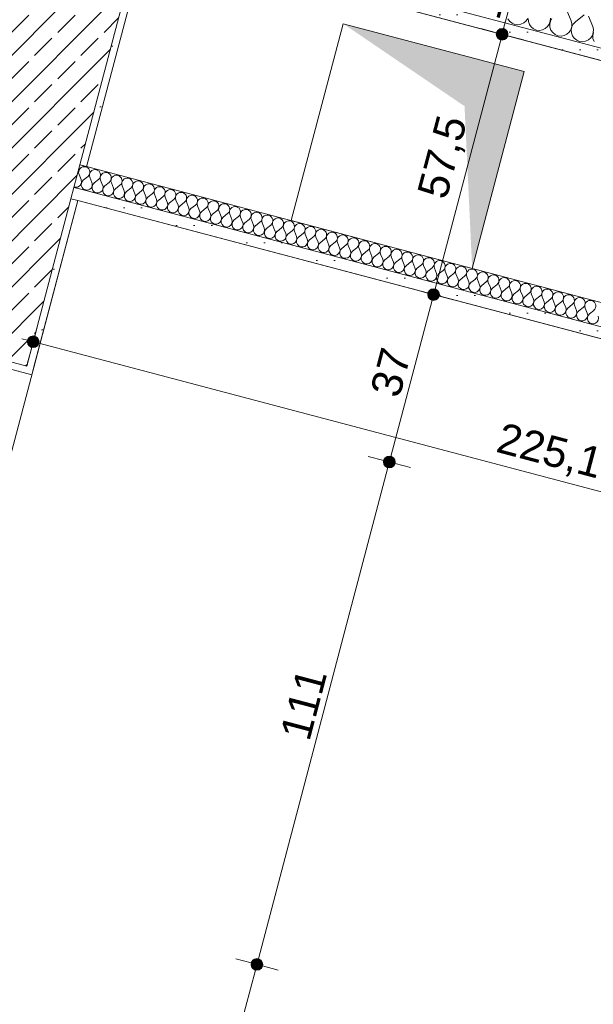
# Model space of a CAD drawing. Header units: millimetres. Extents: x -176817 to 18864955, y -12996033 to 201123.
# Tile 138 of 256: x 173927 to 175153, y -10664 to -8561. Entities that reach past the tile are written whole.
import ezdxf

# ---------------------------------------------------------------- set-up
doc = ezdxf.new("R2010")
doc.units = ezdxf.units.MM
doc.header["$MEASUREMENT"] = 0
for name, color, linetype in [('210-A Strefy', 7, 'Continuous'), ('213-A Wymiarowanie wewnętrzne', 7, 'Continuous'), ('215-A Wymiarowanie wewnętrzne 1_50', 7, 'Continuous'), ('230-A Ściany wewnętrzne', 7, 'Continuous'), ('460-K Stropy', 7, 'Continuous'), ('Znaczniki drzwi Archicada', 7, 'Continuous')]:
    doc.layers.add(name, color=color, linetype=linetype)
doc.styles.add('STYL_AUTOMATYCZNY_3', font='arial.ttf')
doc.styles.add('STYL_AUTOMATYCZNY_4', font='arial.ttf')
doc.dimstyles.new('STYL_AUTOMATYCZNY__3', dxfattribs={"dimtxt": 64.999998, "dimasz": 47.5, "dimexe": 0.18, "dimexo": 0.0625, "dimgap": 0, "dimtad": 1, "dimdec": 1, "dimlfac": 0.1, "dimzin": 0, "dimdsep": 46, "dimtxsty": 'STYL_AUTOMATYCZNY_4', "dimblk": 'ARROWHEAD_11', "dimblk1": 'ARROWHEAD_11', "dimblk2": 'ARROWHEAD_11', "dimcen": 0.09, "dimclrd": 30, "dimclre": 30, "dimclrt": 30, "dimazin": 0, "dimtfac": 1, "dimtdec": 4, "dimtmove": 0, "dimatfit": 3, "dimfxl": 0, "dimtolj": 1, "dimtzin": 0, "dimarcsym": 0})
pattern_1 = [(0, (0, 0), (0, 37.5), [0, -37.5])]
pattern_2 = [(0, (0, 0), (0, 86.60254), [0, -50]), (0, (25, 43.3), (0, 86.60254), [0, -50])]

# ---------------------------------------------------------------- blocks, each defined once
blk = doc.blocks.new('Otwór_6_2')
at = {"layer": '460-K Stropy', "linetype": 'Continuous', "lineweight": 0, "true_color": 0x000000}
blk.add_hatch(color=18, dxfattribs=at).paths.add_polyline_path([(175005.3, -8671.3), (174618.6, -8569.2), (174878, -8745.4), (174894.3, -9092)])
at = {"layer": '460-K Stropy', "color": 7, "linetype": 'Continuous', "lineweight": 0, "flags": 128}
for points in [[(174618.6, -8569.2), (174507.6, -8989.9)], [(175005.3, -8671.3), (174618.6, -8569.2)], [(174894.3, -9092), (175005.3, -8671.3)], [(174507.6, -8989.9), (174894.3, -9092)]]:
    blk.add_lwpolyline(points, dxfattribs=at)
blk = doc.blocks.new('Zaplecze_1.19_9_2', base_point=(179928.2, -11588.1))
at = {"layer": '210-A Strefy', "color": 7, "linetype": 'Continuous', "lineweight": 0, "flags": 128}
blk.add_lwpolyline([(173461.6, -11180.7), (181970.3, -13425.9), (182706.5, -10636.2), (176359.5, -8961.4), (176212.8, -9517.5), (174051, -8947.1)], close=True, dxfattribs=at)
blk = doc.blocks.new('*X932')
at = {"layer": '230-A Ściany wewnętrzne', "color": 7, "linetype": 'Continuous', "lineweight": 0}
for p, q in [((174970.6, -8558.6), (174974.4, -8564)), ((175009.6, -8563.3), (175013.2, -8557.8)), ((175014, -8558), (175014.4, -8564.6)), ((175061.2, -8563.7), (175061.4, -8557.1)), ((175064.5, -8557.9), (175061.4, -8563.7)), ((175096.9, -8540.8), (175105.8, -8562.9)), ((175133.7, -8550.6), (175115, -8565.3)), ((175142.9, -8553), (175151.9, -8575.1)), ((174974.4, -8564), (174979.6, -8568)), ((174979.6, -8568), (174985.6, -8570.6)), ((174985.6, -8570.6), (174992.1, -8571.4)), ((174992.1, -8571.4), (174998.6, -8570.3)), ((174998.6, -8570.3), (175004.6, -8567.6)), ((175004.6, -8567.6), (175009.6, -8563.3)), ((175014.4, -8564.6), (175016.6, -8570.8)), ((175016.6, -8570.8), (175020.5, -8576.1)), ((175020.5, -8576.1), (175025.6, -8580.2)), ((175025.6, -8580.2), (175031.7, -8582.7)), ((175044.7, -8582.5), (175050.6, -8579.7)), ((175050.6, -8579.7), (175055.6, -8575.4)), ((175055.6, -8575.4), (175059.2, -8570)), ((175059.2, -8570), (175061.2, -8563.7)), ((175061.4, -8563.7), (175060, -8570.2)), ((175060, -8570.2), (175060.5, -8576.7)), ((175060.5, -8576.7), (175062.7, -8582.9)), ((175105.3, -8582.1), (175107.2, -8575.8)), ((175107.4, -8569.3), (175105.8, -8562.9)), ((175107.4, -8575.9), (175106.1, -8582.3)), ((175107.2, -8575.8), (175107.4, -8569.3)), ((175110.5, -8570.1), (175107.4, -8575.9)), ((175115, -8565.3), (175110.5, -8570.1)), ((175153.5, -8581.4), (175151.9, -8575.1)), ((175031.7, -8582.7), (175038.2, -8583.5)), ((175038.2, -8583.5), (175044.7, -8582.5)), ((175062.7, -8582.9), (175066.5, -8588.3)), ((175066.5, -8588.3), (175071.6, -8592.3)), ((175071.6, -8592.3), (175077.7, -8594.9)), ((175077.7, -8594.9), (175084.2, -8595.7)), ((175084.2, -8595.7), (175090.7, -8594.6)), ((175090.7, -8594.6), (175096.7, -8591.9)), ((175096.7, -8591.9), (175101.6, -8587.6)), ((175101.6, -8587.6), (175105.3, -8582.1)), ((175106.1, -8582.3), (175106.5, -8588.9)), ((175106.5, -8588.9), (175108.7, -8595.1)), ((175108.7, -8595.1), (175112.5, -8600.4)), ((175112.5, -8600.4), (175117.7, -8604.5)), ((175142.7, -8604), (175147.7, -8599.7)), ((175147.7, -8599.7), (175151.3, -8594.3)), ((175151.3, -8594.3), (175153.3, -8588)), ((175153.5, -8588), (175152.1, -8594.5)), ((175152.1, -8594.5), (175152.5, -8601)), ((175152.5, -8601), (175154.8, -8607.2)), ((175153.3, -8588), (175153.5, -8581.4)), ((175117.7, -8604.5), (175123.7, -8607)), ((175123.7, -8607), (175130.3, -8607.8)), ((175130.3, -8607.8), (175136.7, -8606.8)), ((175136.7, -8606.8), (175142.7, -8604))]:
    blk.add_line(p, q, dxfattribs=at)
blk = doc.blocks.new('Ściana_34_2', base_point=(174057.3, -8276.4))
at = {"layer": '230-A Ściany wewnętrzne', "linetype": 'Continuous', "lineweight": 0, "true_color": 0x000000}
h = blk.add_hatch(dxfattribs=at)
h.set_pattern_fill('Gips_0002', color=18, style=0, pattern_type=2)
h.set_pattern_definition(pattern_1)
h.paths.add_polyline_path([(176293.3, -8918.1), (174204.1, -8366.8), (174197.7, -8391), (176287, -8942.3)])
at = {"layer": '230-A Ściany wewnętrzne', "color": 7, "linetype": 'Continuous', "lineweight": 0}
for p, q in [((176293.3, -8918.1), (174204.1, -8366.8)), ((174197.7, -8391), (176287, -8942.3))]:
    blk.add_line(p, q, dxfattribs=at)
at = {"layer": '230-A Ściany wewnętrzne', "color": 7, "linetype": 'Continuous', "lineweight": 0, "flags": 128}
blk.add_lwpolyline([(174197.7, -8391), (176287, -8942.3)], dxfattribs=at)
at = {"layer": '230-A Ściany wewnętrzne', "color": 7, "lineweight": 0}
blk.add_blockref('*X932', (0, 0), dxfattribs=at)
blk = doc.blocks.new('Znacznik D 27[6]_2', base_point=(173471.8, -9750.8))
at = {"layer": 'Znaczniki drzwi Archicada', "color": 7, "linetype": 'Continuous', "lineweight": 0}
for p, q in [((173103.9, -9773.1), (173162.8, -9549.8)), ((173356.2, -9600.8), (173297.3, -9824.2)), ((173326.7, -9712.5), (173863.3, -9854.1))]:
    blk.add_line(p, q, dxfattribs=at)
for centre, start, end in [((173259.5, -9575.3), 345.218, 165.218), ((173200.6, -9798.6), 165.218, 345.218)]:
    blk.add_arc(centre, 100, start, end, dxfattribs=at)
at = {"layer": 'Znaczniki drzwi Archicada', "color": 7, "lineweight": 0, "char_height": 65, "attachment_point": 7, "style": 'STYL_AUTOMATYCZNY_3'}
for s, insert, rotation in [('\\A1;{\\pql;\\pt0;\\fArial|b0|i0|c238|p0;\\W1.000000;90\\fArial|b0|i0|c238|p0;\\W1.000000;\\A1{\\H.66x;\\S^  ;}\\fArial|b0|i0|c238|p0;\\W1.000000;\\fArial|b0|i0|c238|p0;\\W1.000000;}', (173479.8, -9720.4), 345.218), ('\\A1;{\\pql;\\pt0;\\fArial|b0|i0|c238|p0;\\W1.000000;DWS.13\\fArial|b0|i0|c238|p0;\\W1.000000;\\fArial|b0|i0|c238|p0;\\W1.000000;\\fArial|b0|i0|c238|p0;\\W1.000000;}', (173220.2, -9856), 75.218), ('\\A1;{\\pql;\\pt0;\\fArial|b0|i0|c238|p0;\\W1.000000;210\\fArial|b0|i0|c238|p0;\\W1.000000;\\A1{\\H.66x;\\S^  ;}\\fArial|b0|i0|c238|p0;\\W1.000000;\\fArial|b0|i0|c238|p0;\\W1.000000;}', (173446.6, -9846.1), 345.218)]:
    blk.add_mtext(s, dxfattribs=dict(at, insert=insert, rotation=rotation))
blk = doc.blocks.new('Drzwi metalowe 27[6]_2')
at = {"layer": '230-A Ściany wewnętrzne', "color": 7, "linetype": 'Continuous', "lineweight": 0}
for p, q in [((172821.4, -9142.7), (172831.6, -9104)), ((172831.6, -9104), (173725, -9339.8)), ((173714.8, -9378.5), (172821.4, -9142.7)), ((173613.4, -9214.1), (173603.2, -9252.8)), ((173738.5, -9288.5), (173603.2, -9252.8)), ((173742.3, -9274), (173748.7, -9249.9)), ((173748.7, -9249.9), (173845.4, -9275.4)), ((173845.4, -9275.4), (173748.7, -9249.9)), ((173845.4, -9275.4), (173748.7, -9249.9)), ((173742.3, -9274), (173725, -9339.8)), ((173839, -9299.6), (173742.3, -9274)), ((173839, -9299.6), (173845.4, -9275.4)), ((173841.6, -9289.9), (173952.8, -9319.2)), ((173818.6, -9376.9), (173839, -9299.6)), ((173956.6, -9304.7), (173952.8, -9319.2)), ((173725, -9339.8), (173714.8, -9378.5)), ((173725, -9339.8), (173763.7, -9350)), ((173763.7, -9350), (173760.6, -9361.6)), ((173760.6, -9361.6), (173818.6, -9376.9)), ((173489.2, -10233.2), (173471.9, -10299)), ((173527.9, -10243.4), (173489.2, -10233.2)), ((173531, -10231.8), (173527.9, -10243.4)), ((173589, -10247.1), (173531, -10231.8)), ((173330.1, -10287.4), (173340.4, -10248.7)), ((173475.7, -10284.5), (173340.4, -10248.7)), ((173568.6, -10324.5), (173589, -10247.1)), ((173471.9, -10299), (173465.5, -10323.1)), ((173471.9, -10299), (173568.6, -10324.5)), ((173465.5, -10323.1), (173562.2, -10348.6)), ((173562.2, -10348.6), (173465.5, -10323.1)), ((173562.2, -10348.6), (173465.5, -10323.1)), ((173568.6, -10324.5), (173562.2, -10348.6)), ((173566, -10334.1), (173677.2, -10363.5)), ((173673.4, -10378), (173677.2, -10363.5))]:
    blk.add_line(p, q, dxfattribs=at)
blk.add_arc((173725, -9339.8), 924, 165.218, 255.218, dxfattribs=at)
at = {"layer": 'Znaczniki drzwi Archicada', "color": 7, "lineweight": 0}
blk.add_blockref('Znacznik D 27[6]_2', (173471.8, -9750.8), dxfattribs=at)
blk = doc.blocks.new('Ściana_37_2', base_point=(173259.9, -11298.1))
at = {"layer": '230-A Ściany wewnętrzne', "linetype": 'Continuous', "lineweight": 0, "true_color": 0x000000}
h = blk.add_hatch(dxfattribs=at)
h.set_pattern_fill('Beton_zbrojony_0002', color=18, style=0, pattern_type=2)
h.set_pattern_definition([(45, (0, 0), (-49.497475, 49.497475), []), (45, (-24.75, 24.75), (-49.497475, 49.497475), [52.5, -17.5])])
h.paths.add_polyline_path([(173931.4, -8165.6), (173652, -9224.4), (173748.7, -9249.9), (173845.4, -9275.4), (173942.1, -9300.9), (174221.5, -8242.1)])
h = blk.add_hatch(dxfattribs=at)
h.set_pattern_fill('Tynk_0002', color=18, style=0, pattern_type=2)
h.set_pattern_definition(pattern_2)
h.paths.add_polyline_path([(174183.2, -8387.2), (174055.6, -8870.7), (174070.1, -8874.6), (174197.7, -8391)])
h = blk.add_hatch(dxfattribs=at)
h.set_pattern_fill('Tynk_0002', color=18, style=0, pattern_type=2)
h.set_pattern_definition(pattern_2)
h.paths.add_polyline_path([(174036.5, -8943.2), (173942.1, -9300.9), (173956.6, -9304.7), (174051, -8947.1)])
h = blk.add_hatch(dxfattribs=at)
h.set_pattern_fill('Tynk_0002', color=18, style=0, pattern_type=2)
h.set_pattern_definition(pattern_2)
h.paths.add_polyline_path([(173956.6, -9304.7), (173942.1, -9300.9), (173845.4, -9275.4), (173841.6, -9289.9), (173952.8, -9319.2)])
at = {"layer": '230-A Ściany wewnętrzne', "color": 7, "linetype": 'Continuous', "lineweight": 0}
for p, q in [((174055.6, -8870.7), (174183.2, -8387.2)), ((174055.6, -8870.7), (174042.9, -8919.1)), ((174070.1, -8874.6), (174055.6, -8870.7)), ((174042.9, -8919.1), (174036.5, -8943.2)), ((173942.1, -9300.9), (174036.5, -8943.2)), ((174036.5, -8943.2), (174051, -8947.1)), ((173942.1, -9300.9), (173845.4, -9275.4)), ((173841.6, -9289.9), (173952.8, -9319.2)), ((173956.6, -9304.7), (173952.8, -9319.2))]:
    blk.add_line(p, q, dxfattribs=at)
at = {"layer": '230-A Ściany wewnętrzne', "color": 7, "linetype": 'Continuous', "lineweight": 0, "flags": 128}
for points in [[(174070.1, -8874.6), (174197.7, -8391)], [(173956.6, -9304.7), (174051, -8947.1)]]:
    blk.add_lwpolyline(points, dxfattribs=at)
at = {"layer": '230-A Ściany wewnętrzne', "color": 7, "linetype": 'Continuous', "lineweight": 0}
blk.add_blockref('Drzwi metalowe 27[6]_2', (0, 0), dxfattribs=at)
blk = doc.blocks.new('*X1357')
at = {"layer": '230-A Ściany wewnętrzne', "color": 7, "linetype": 'Continuous', "lineweight": 0}
for p, q in [((174061.5, -8875.3), (174058.5, -8876.7)), ((174064.7, -8874.8), (174061.5, -8875.3)), ((174068, -8875.2), (174064.7, -8874.8)), ((174069.7, -8876), (174068, -8875.2)), ((174051, -8888.2), (174051.6, -8887.6)), ((174051.6, -8887.6), (174053.1, -8884.7)), ((174053.1, -8884.7), (174053.8, -8881.5)), ((174053.2, -8884.7), (174053.1, -8888)), ((174053.1, -8888), (174053.9, -8891.2)), ((174054.2, -8881.6), (174053.2, -8884.7)), ((174053.8, -8881.5), (174053.6, -8878.4)), ((174058.4, -8902.2), (174053.9, -8891.2)), ((174056, -8878.9), (174054.2, -8881.6)), ((174058.5, -8876.7), (174056, -8878.9)), ((174043.2, -8917.6), (174044.3, -8918.2)), ((174050.8, -8918.1), (174056.3, -8914.6)), ((174056.3, -8914.6), (174059.1, -8908.7)), ((174059.1, -8908.7), (174058.4, -8902.2)), ((174059.2, -8908.7), (174058.7, -8915.2)), ((174058.7, -8915.2), (174059.2, -8916)), ((174062.2, -8904.6), (174059.2, -8908.7)), ((174044.3, -8918.2), (174050.8, -8918.1))]:
    blk.add_line(p, q, dxfattribs=at)
blk = doc.blocks.new('*X1358')
at = {"layer": '230-A Ściany wewnętrzne', "color": 7, "linetype": 'Continuous', "lineweight": 0}
for p, q in [((174063, -8903.5), (174072.3, -8896.1)), ((174081.4, -8908.3), (174076.9, -8897.3)), ((174086, -8909.5), (174095.4, -8902.1)), ((174104.4, -8914.4), (174100, -8903.4)), ((174109, -8915.6), (174118.4, -8908.2)), ((174127.5, -8920.5), (174123, -8909.4)), ((174132.1, -8921.7), (174141.4, -8914.3)), ((174150.5, -8926.5), (174146, -8915.5)), ((174155.1, -8927.8), (174164.4, -8920.4)), ((174173.5, -8932.6), (174169, -8921.6)), ((174178.1, -8933.8), (174187.4, -8926.4)), ((174196.5, -8938.7), (174192.1, -8927.7)), ((174201.1, -8939.9), (174210.5, -8932.5)), ((174219.5, -8944.8), (174215.1, -8933.7)), ((174224.2, -8946), (174233.5, -8938.6)), ((174242.6, -8950.8), (174238.1, -8939.8)), ((174247.2, -8952.1), (174256.5, -8944.7)), ((174265.6, -8956.9), (174261.1, -8945.9)), ((174270.2, -8958.1), (174279.5, -8950.7)), ((174288.6, -8963), (174284.1, -8952)), ((174293.2, -8964.2), (174302.6, -8956.8)), ((174311.6, -8969.1), (174307.2, -8958)), ((174316.2, -8970.3), (174325.6, -8962.9)), ((174334.7, -8975.1), (174330.2, -8964.1)), ((174339.3, -8976.4), (174348.6, -8969)), ((174357.7, -8981.2), (174353.2, -8970.2)), ((174362.3, -8982.4), (174371.6, -8975)), ((174380.7, -8987.3), (174376.2, -8976.3)), ((174385.3, -8988.5), (174394.6, -8981.1)), ((174403.7, -8993.4), (174399.2, -8982.3)), ((174408.3, -8994.6), (174417.7, -8987.2)), ((174426.7, -8999.4), (174422.3, -8988.4)), ((174431.3, -9000.7), (174440.7, -8993.3)), ((174449.8, -9005.5), (174445.3, -8994.5)), ((174454.4, -9006.7), (174463.7, -8999.3)), ((174472.8, -9011.6), (174468.3, -9000.6)), ((174477.4, -9012.8), (174486.7, -9005.4)), ((174495.8, -9017.7), (174491.3, -9006.6)), ((174500.4, -9018.9), (174509.7, -9011.5)), ((174518.8, -9023.7), (174514.4, -9012.7)), ((174523.4, -9024.9), (174532.8, -9017.6)), ((174541.9, -9029.8), (174537.4, -9018.8)), ((174546.5, -9031), (174555.8, -9023.6)), ((174564.9, -9035.9), (174560.4, -9024.9)), ((174569.5, -9037.1), (174578.8, -9029.7)), ((174587.9, -9042), (174583.4, -9030.9)), ((174592.5, -9043.2), (174601.8, -9035.8)), ((174610.9, -9048), (174606.4, -9037)), ((174615.5, -9049.2), (174624.9, -9041.9)), ((174633.9, -9054.1), (174629.5, -9043.1)), ((174638.5, -9055.3), (174647.9, -9047.9)), ((174657, -9060.2), (174652.5, -9049.2)), ((174661.6, -9061.4), (174670.9, -9054)), ((174680, -9066.3), (174675.5, -9055.2)), ((174684.6, -9067.5), (174693.9, -9060.1)), ((174703, -9072.3), (174698.5, -9061.3)), ((174707.6, -9073.5), (174716.9, -9066.2)), ((174726, -9078.4), (174721.5, -9067.4)), ((174730.6, -9079.6), (174740, -9072.2)), ((174749, -9084.5), (174744.6, -9073.5)), ((174753.6, -9085.7), (174763, -9078.3)), ((174772.1, -9090.6), (174767.6, -9079.5)), ((174776.7, -9091.8), (174786, -9084.4)), ((174795.1, -9096.6), (174790.6, -9085.6)), ((174799.7, -9097.8), (174809, -9090.5)), ((174818.1, -9102.7), (174813.6, -9091.7)), ((174822.7, -9103.9), (174832.1, -9096.5)), ((174841.1, -9108.8), (174836.7, -9097.8)), ((174845.7, -9110), (174855.1, -9102.6)), ((174864.2, -9114.9), (174859.7, -9103.8)), ((174868.8, -9116.1), (174878.1, -9108.7)), ((174887.2, -9120.9), (174882.7, -9109.9)), ((174891.8, -9122.1), (174901.1, -9114.8)), ((174910.2, -9127), (174905.7, -9116)), ((174914.8, -9128.2), (174924.1, -9120.8)), ((174933.2, -9133.1), (174928.7, -9122)), ((174937.8, -9134.3), (174947.2, -9126.9)), ((174956.2, -9139.2), (174951.8, -9128.1)), ((174960.8, -9140.4), (174970.2, -9133)), ((174979.3, -9145.2), (174974.8, -9134.2)), ((174983.9, -9146.4), (174993.2, -9139.1)), ((175002.3, -9151.3), (174997.8, -9140.3)), ((175006.9, -9152.5), (175016.2, -9145.1)), ((175025.3, -9157.4), (175020.8, -9146.3)), ((175029.9, -9158.6), (175039.2, -9151.2)), ((175048.3, -9163.5), (175043.8, -9152.4)), ((175052.9, -9164.7), (175062.3, -9157.3)), ((175071.3, -9169.5), (175066.9, -9158.5)), ((175076, -9170.7), (175085.3, -9163.4)), ((175094.4, -9175.6), (175089.9, -9164.6)), ((175099, -9176.8), (175108.3, -9169.4)), ((175117.4, -9181.7), (175112.9, -9170.6)), ((175122, -9182.9), (175131.3, -9175.5)), ((175140.4, -9187.8), (175135.9, -9176.7)), ((175145, -9189), (175154.4, -9181.6))]:
    blk.add_line(p, q, dxfattribs=at)
for centre, start, end in [((174065, -8886.7), 308.3481, 66.102), ((174088, -8892.8), 75.218, 202.0879), ((174088, -8892.8), 308.3481, 75.218), ((174111, -8898.9), 75.218, 202.0879), ((174111, -8898.9), 308.3481, 75.218), ((174134, -8905), 75.218, 202.0879), ((174134, -8905), 308.3481, 75.218), ((174070.4, -8912.8), 197.9122, 22.0879), ((174070.4, -8912.8), 128.3481, 132.5238), ((174093.4, -8918.9), 128.3481, 22.0879), ((174116.4, -8924.9), 128.3481, 22.0879), ((174157, -8911), 75.218, 202.0879), ((174157, -8911), 308.3481, 75.218), ((174180.1, -8917.1), 75.218, 202.0879), ((174180.1, -8917.1), 308.3481, 75.218), ((174203.1, -8923.2), 75.218, 202.0879), ((174203.1, -8923.2), 308.3481, 75.218), ((174226.1, -8929.3), 75.218, 202.0879), ((174226.1, -8929.3), 308.3481, 75.218), ((174139.5, -8931), 128.3481, 22.0879), ((174162.5, -8937.1), 128.3481, 22.0879), ((174185.5, -8943.2), 128.3481, 22.0879), ((174249.1, -8935.3), 75.218, 202.0879), ((174249.1, -8935.3), 308.3481, 75.218), ((174272.1, -8941.4), 75.218, 202.0879), ((174272.1, -8941.4), 308.3481, 75.218), ((174295.2, -8947.5), 75.218, 202.0879), ((174295.2, -8947.5), 308.3481, 75.218), ((174208.5, -8949.2), 128.3481, 22.0879), ((174231.5, -8955.3), 128.3481, 22.0879), ((174254.6, -8961.4), 128.3481, 22.0879), ((174277.6, -8967.5), 128.3481, 22.0879), ((174318.2, -8953.6), 75.218, 202.0879), ((174318.2, -8953.6), 308.3481, 75.218), ((174341.2, -8959.6), 75.218, 202.0879), ((174341.2, -8959.6), 308.3481, 75.218), ((174364.2, -8965.7), 75.218, 202.0879), ((174364.2, -8965.7), 308.3481, 75.218), ((174387.3, -8971.8), 75.218, 202.0879), ((174300.6, -8973.5), 128.3481, 22.0879), ((174323.6, -8979.6), 128.3481, 22.0879), ((174346.6, -8985.7), 128.3481, 22.0879), ((174387.3, -8971.8), 308.3481, 75.218), ((174410.3, -8977.9), 75.218, 202.0879), ((174410.3, -8977.9), 308.3481, 75.218), ((174433.3, -8983.9), 75.218, 202.0879), ((174433.3, -8983.9), 308.3481, 75.218), ((174456.3, -8990), 75.218, 202.0879), ((174456.3, -8990), 308.3481, 75.218), ((174369.7, -8991.8), 128.3481, 22.0879), ((174392.7, -8997.8), 128.3481, 22.0879), ((174415.7, -9003.9), 128.3481, 22.0879), ((174438.7, -9010), 128.3481, 22.0879), ((174479.3, -8996.1), 75.218, 202.0879), ((174479.3, -8996.1), 308.3481, 75.218), ((174502.4, -9002.2), 75.218, 202.0879), ((174502.4, -9002.2), 308.3481, 75.218), ((174525.4, -9008.2), 75.218, 202.0879), ((174525.4, -9008.2), 308.3481, 75.218), ((174461.8, -9016.1), 128.3481, 22.0879), ((174484.8, -9022.1), 128.3481, 22.0879), ((174507.8, -9028.2), 128.3481, 22.0879), ((174548.4, -9014.3), 75.218, 202.0879), ((174548.4, -9014.3), 308.3481, 75.218), ((174571.4, -9020.4), 75.218, 202.0879), ((174571.4, -9020.4), 308.3481, 75.218), ((174594.4, -9026.5), 75.218, 202.0879), ((174594.4, -9026.5), 308.3481, 75.218), ((174617.5, -9032.5), 75.218, 202.0879), ((174617.5, -9032.5), 308.3481, 75.218), ((174530.8, -9034.3), 128.3481, 22.0879), ((174553.8, -9040.4), 128.3481, 22.0879), ((174576.9, -9046.4), 128.3481, 22.0879), ((174599.9, -9052.5), 128.3481, 22.0879), ((174640.5, -9038.6), 75.218, 202.0879), ((174640.5, -9038.6), 308.3481, 75.218), ((174663.5, -9044.7), 75.218, 202.0879), ((174663.5, -9044.7), 308.3481, 75.218), ((174686.5, -9050.8), 75.218, 202.0879), ((174686.5, -9050.8), 308.3481, 75.218), ((174622.9, -9058.6), 128.3481, 22.0879), ((174645.9, -9064.7), 128.3481, 22.0879), ((174668.9, -9070.7), 128.3481, 22.0879), ((174709.6, -9056.8), 75.218, 202.0879), ((174709.6, -9056.8), 308.3481, 75.218), ((174732.6, -9062.9), 75.218, 202.0879), ((174732.6, -9062.9), 308.3481, 75.218), ((174755.6, -9069), 75.218, 202.0879), ((174755.6, -9069), 308.3481, 75.218), ((174778.6, -9075), 75.218, 202.0879), ((174778.6, -9075), 308.3481, 75.218), ((174692, -9076.8), 128.3481, 22.0879), ((174715, -9082.9), 128.3481, 22.0879), ((174738, -9089), 128.3481, 22.0879), ((174761, -9095), 128.3481, 22.0879), ((174801.6, -9081.1), 75.218, 202.0879), ((174801.6, -9081.1), 308.3481, 75.218), ((174824.7, -9087.2), 75.218, 202.0879), ((174824.7, -9087.2), 308.3481, 75.218), ((174847.7, -9093.3), 75.218, 202.0879), ((174847.7, -9093.3), 308.3481, 75.218), ((174784.1, -9101.1), 128.3481, 22.0879), ((174807.1, -9107.2), 128.3481, 22.0879), ((174830.1, -9113.3), 128.3481, 22.0879), ((174870.7, -9099.3), 75.218, 202.0879), ((174870.7, -9099.3), 308.3481, 75.218), ((174893.7, -9105.4), 75.218, 202.0879), ((174893.7, -9105.4), 308.3481, 75.218), ((174916.8, -9111.5), 75.218, 202.0879), ((174916.8, -9111.5), 308.3481, 75.218), ((174939.8, -9117.6), 75.218, 202.0879), ((174939.8, -9117.6), 308.3481, 75.218), ((174853.1, -9119.3), 128.3481, 22.0879), ((174876.1, -9125.4), 128.3481, 22.0879), ((174899.2, -9131.5), 128.3481, 22.0879), ((174922.2, -9137.6), 128.3481, 22.0879), ((174962.8, -9123.6), 75.218, 202.0879), ((174962.8, -9123.6), 308.3481, 75.218), ((174985.8, -9129.7), 75.218, 202.0879), ((174985.8, -9129.7), 308.3481, 75.218), ((175008.8, -9135.8), 75.218, 202.0879), ((175008.8, -9135.8), 308.3481, 75.218), ((174945.2, -9143.6), 128.3481, 22.0879), ((174968.2, -9149.7), 128.3481, 22.0879), ((174991.3, -9155.8), 128.3481, 22.0879), ((175031.9, -9141.9), 75.218, 202.0879), ((175031.9, -9141.9), 308.3481, 75.218), ((175054.9, -9147.9), 75.218, 202.0879), ((175054.9, -9147.9), 308.3481, 75.218), ((175077.9, -9154), 75.218, 202.0879), ((175077.9, -9154), 308.3481, 75.218), ((175100.9, -9160.1), 75.218, 202.0879), ((175100.9, -9160.1), 308.3481, 75.218), ((175014.3, -9161.9), 128.3481, 22.0879), ((175037.3, -9167.9), 128.3481, 22.0879), ((175060.3, -9174), 128.3481, 22.0879), ((175123.9, -9166.2), 75.218, 202.0879), ((175123.9, -9166.2), 308.3481, 75.218), ((175147, -9172.2), 75.218, 202.0879), ((175147, -9172.2), 308.3481, 75.218), ((175083.3, -9180.1), 128.3481, 22.0879), ((175106.4, -9186.2), 128.3481, 22.0879), ((175129.4, -9192.2), 128.3481, 22.0879), ((175152.4, -9198.3), 128.3481, 22.0879)]:
    blk.add_arc(centre, 11.9, start, end, dxfattribs=at)
blk = doc.blocks.new('Ściana_183_2', base_point=(173910.6, -8832.5))
at = {"layer": '230-A Ściany wewnętrzne', "linetype": 'Continuous', "lineweight": 0, "true_color": 0x000000}
h = blk.add_hatch(dxfattribs=at)
h.set_pattern_fill('Gips_0002', color=18, style=0, pattern_type=2)
h.set_pattern_definition(pattern_1)
h.paths.add_polyline_path([(174042.9, -8919.1), (174036.5, -8943.2), (174051, -8947.1), (174057.4, -8922.9)])
h = blk.add_hatch(dxfattribs=at)
h.set_pattern_fill('Gips_0002', color=18, style=0, pattern_type=2)
h.set_pattern_definition(pattern_1)
h.paths.add_polyline_path([(174057.4, -8922.9), (174051, -8947.1), (176188.6, -9511.1), (176195, -9487)])
at = {"layer": '230-A Ściany wewnętrzne', "color": 7, "linetype": 'Continuous', "lineweight": 0}
for p, q in [((174055.6, -8870.7), (174042.9, -8919.1)), ((174070.1, -8874.6), (174055.6, -8870.7)), ((174042.9, -8919.1), (174036.5, -8943.2)), ((174042.9, -8919.1), (174057.4, -8922.9)), ((174057.4, -8922.9), (176146.6, -9474.2)), ((174036.5, -8943.2), (174051, -8947.1)), ((174051, -8947.1), (176188.6, -9511.1))]:
    blk.add_line(p, q, dxfattribs=at)
at = {"layer": '230-A Ściany wewnętrzne', "color": 7, "linetype": 'Continuous', "lineweight": 0, "flags": 128}
for points in [[(176159.4, -9425.9), (174070.1, -8874.6)], [(174051, -8947.1), (176212.8, -9517.5)]]:
    blk.add_lwpolyline(points, dxfattribs=at)
at = {"layer": '230-A Ściany wewnętrzne', "color": 7, "lineweight": 0}
for name in ['*X1357', '*X1358']:
    blk.add_blockref(name, (0, 0), dxfattribs=at)
blk = doc.blocks.new('*D3482')
at = {"layer": '215-A Wymiarowanie wewnętrzne 1_50', "linetype": 'Continuous', "lineweight": 200}
for points in [[(174421.6, -10578.7), (174422.6, -10583.5), (174425.3, -10587.6), (174429.3, -10590.3), (174434.1, -10591.2), (174438.9, -10590.3), (174443, -10587.6), (174445.7, -10583.5), (174446.6, -10578.7), (174445.7, -10573.9), (174443, -10569.9), (174438.9, -10567.2), (174434.1, -10566.2), (174429.3, -10567.2), (174425.3, -10569.9), (174422.6, -10573.9)], [(174206, -11395.9), (174206.9, -11400.7), (174209.6, -11404.8), (174213.7, -11407.5), (174218.5, -11408.4), (174223.3, -11407.5), (174227.3, -11404.8), (174230, -11400.7), (174231, -11395.9), (174230, -11391.2), (174227.3, -11387.1), (174223.3, -11384.4), (174218.5, -11383.4), (174213.7, -11384.4), (174209.6, -11387.1), (174206.9, -11391.2)]]:
    blk.add_hatch(color=30, dxfattribs=at).paths.add_polyline_path(points)
at = {"layer": '215-A Wymiarowanie wewnętrzne 1_50', "color": 30, "linetype": 'Continuous', "lineweight": 0}
for p, q in [((174221.7, -11383.9), (174430.9, -10590.8)), ((174479.5, -10590.7), (174446.2, -10581.9)), ((174206.4, -11392.8), (174173.2, -11384)), ((174263.8, -11407.9), (174230.6, -11399.1)), ((174212.1, -11420.1), (174215.3, -11408))]:
    blk.add_line(p, q, dxfattribs=at)
for centre in [(174434.1, -10578.7), (174218.5, -11395.9)]:
    blk.add_circle(centre, 12.5, dxfattribs=at)
at = {"layer": '215-A Wymiarowanie wewnętrzne 1_50', "color": 30, "lineweight": 200, "insert": (174291.6, -11067.9), "char_height": 65, "attachment_point": 7, "rotation": 75.218, "style": 'STYL_AUTOMATYCZNY_4'}
blk.add_mtext('\\A1;{\\pql;\\fArial|b0|i0|c238|p0;\\W1.000000;84,5}', dxfattribs=at)
blk = doc.blocks.new('ARROWHEAD_11')
at = {"color": 0, "linetype": 'Continuous', "lineweight": 0}
blk.add_line((0, 0), (-1, 0), dxfattribs=at)
at = {"color": 0, "linetype": 'Continuous', "lineweight": 0, "const_width": 0.25, "flags": 128}
blk.add_lwpolyline([(-0.125, 0, 1), (0.125, 0, 1)], format="xyb", close=True, dxfattribs=at)
blk = doc.blocks.new('*D3483')
at = {"layer": '215-A Wymiarowanie wewnętrzne 1_50', "linetype": 'Continuous', "lineweight": 200}
for points in [[(174704.8, -9505.5), (174705.8, -9510.2), (174708.5, -9514.3), (174712.6, -9517), (174717.3, -9518), (174722.1, -9517), (174726.2, -9514.3), (174728.9, -9510.2), (174729.8, -9505.5), (174728.9, -9500.7), (174726.2, -9496.6), (174722.1, -9493.9), (174717.3, -9493), (174712.6, -9493.9), (174708.5, -9496.6), (174705.8, -9500.7)], [(174421.6, -10578.7), (174422.6, -10583.5), (174425.3, -10587.6), (174429.3, -10590.3), (174434.1, -10591.2), (174438.9, -10590.3), (174443, -10587.6), (174445.7, -10583.5), (174446.6, -10578.7), (174445.7, -10573.9), (174443, -10569.9), (174438.9, -10567.2), (174434.1, -10566.2), (174429.3, -10567.2), (174425.3, -10569.9), (174422.6, -10573.9)]]:
    blk.add_hatch(color=30, dxfattribs=at).paths.add_polyline_path(points)
at = {"layer": '215-A Wymiarowanie wewnętrzne 1_50', "color": 30, "linetype": 'Continuous', "lineweight": 0}
for p, q in [((174437.3, -10566.6), (174714.1, -9517.5)), ((174762.7, -9517.4), (174729.4, -9508.6)), ((174422, -10575.5), (174388.8, -10566.8)), ((174479.5, -10590.7), (174446.2, -10581.9))]:
    blk.add_line(p, q, dxfattribs=at)
at = {"layer": '215-A Wymiarowanie wewnętrzne 1_50', "color": 30, "lineweight": 200, "insert": (174545.9, -10104.3), "char_height": 65, "attachment_point": 7, "rotation": 75.218, "style": 'STYL_AUTOMATYCZNY_4'}
blk.add_mtext('\\A1;{\\pql;\\fArial|b0|i0|c238|p0;\\W1.000000;111}', dxfattribs=at)
blk = doc.blocks.new('*D3484')
at = {"layer": '215-A Wymiarowanie wewnętrzne 1_50', "linetype": 'Continuous', "lineweight": 200}
for points in [[(174799.2, -9147.8), (174800.2, -9152.6), (174802.9, -9156.6), (174806.9, -9159.4), (174811.7, -9160.3), (174816.5, -9159.4), (174820.6, -9156.6), (174823.3, -9152.6), (174824.2, -9147.8), (174823.3, -9143), (174820.6, -9139), (174816.5, -9136.3), (174811.7, -9135.3), (174806.9, -9136.3), (174802.9, -9139), (174800.2, -9143)], [(174704.8, -9505.5), (174705.8, -9510.2), (174708.5, -9514.3), (174712.6, -9517), (174717.3, -9518), (174722.1, -9517), (174726.2, -9514.3), (174728.9, -9510.2), (174729.8, -9505.5), (174728.9, -9500.7), (174726.2, -9496.6), (174722.1, -9493.9), (174717.3, -9493), (174712.6, -9493.9), (174708.5, -9496.6), (174705.8, -9500.7)]]:
    blk.add_hatch(color=30, dxfattribs=at).paths.add_polyline_path(points)
at = {"layer": '215-A Wymiarowanie wewnętrzne 1_50', "color": 30, "linetype": 'Continuous', "lineweight": 0}
for p, q in [((174799.6, -9144.6), (174766.4, -9135.8)), ((174720.5, -9493.4), (174808.5, -9159.9)), ((174857, -9159.8), (174823.8, -9151)), ((174705.3, -9502.3), (174672, -9493.5))]:
    blk.add_line(p, q, dxfattribs=at)
for centre in [(174811.7, -9147.8), (174717.3, -9505.5)]:
    blk.add_circle(centre, 12.5, dxfattribs=at)
at = {"layer": '215-A Wymiarowanie wewnętrzne 1_50', "color": 30, "lineweight": 200, "insert": (174739.3, -9371.3), "char_height": 65, "attachment_point": 7, "rotation": 75.218, "style": 'STYL_AUTOMATYCZNY_4'}
blk.add_mtext('\\A1;{\\pql;\\fArial|b0|i0|c238|p0;\\W1.000000;37}', dxfattribs=at)
blk = doc.blocks.new('*D3485')
at = {"layer": '215-A Wymiarowanie wewnętrzne 1_50', "linetype": 'Continuous', "lineweight": 200}
for points in [[(174945.9, -8591.7), (174946.9, -8596.5), (174949.6, -8600.6), (174953.7, -8603.3), (174958.4, -8604.2), (174963.2, -8603.3), (174967.3, -8600.6), (174970, -8596.5), (174970.9, -8591.7), (174970, -8587), (174967.3, -8582.9), (174963.2, -8580.2), (174958.4, -8579.2), (174953.7, -8580.2), (174949.6, -8582.9), (174946.9, -8587)], [(174799.2, -9147.8), (174800.2, -9152.6), (174802.9, -9156.6), (174806.9, -9159.4), (174811.7, -9160.3), (174816.5, -9159.4), (174820.6, -9156.6), (174823.3, -9152.6), (174824.2, -9147.8), (174823.3, -9143), (174820.6, -9139), (174816.5, -9136.3), (174811.7, -9135.3), (174806.9, -9136.3), (174802.9, -9139), (174800.2, -9143)]]:
    blk.add_hatch(color=30, dxfattribs=at).paths.add_polyline_path(points)
at = {"layer": '215-A Wymiarowanie wewnętrzne 1_50', "color": 30, "linetype": 'Continuous', "lineweight": 0}
for p, q in [((174814.9, -9135.7), (174955.3, -8603.8)), ((174799.6, -9144.6), (174766.4, -9135.8))]:
    blk.add_line(p, q, dxfattribs=at)
at = {"layer": '215-A Wymiarowanie wewnętrzne 1_50', "color": 30, "lineweight": 200, "insert": (174850.4, -8950.3), "char_height": 65, "attachment_point": 7, "rotation": 75.218, "style": 'STYL_AUTOMATYCZNY_4'}
blk.add_mtext('\\A1;{\\pql;\\fArial|b0|i0|c238|p0;\\W1.000000;57,5}', dxfattribs=at)
blk = doc.blocks.new('*D3486')
at = {"layer": '215-A Wymiarowanie wewnętrzne 1_50', "linetype": 'Continuous', "lineweight": 200}
for points in [[(174984.2, -8446.7), (174985.2, -8451.5), (174987.9, -8455.5), (174991.9, -8458.2), (174996.7, -8459.2), (175001.5, -8458.2), (175005.6, -8455.5), (175008.3, -8451.5), (175009.2, -8446.7), (175008.3, -8441.9), (175005.6, -8437.9), (175001.5, -8435.1), (174996.7, -8434.2), (174991.9, -8435.1), (174987.9, -8437.9), (174985.2, -8441.9)], [(174945.9, -8591.7), (174946.9, -8596.5), (174949.6, -8600.6), (174953.7, -8603.3), (174958.4, -8604.2), (174963.2, -8603.3), (174967.3, -8600.6), (174970, -8596.5), (174970.9, -8591.7), (174970, -8587), (174967.3, -8582.9), (174963.2, -8580.2), (174958.4, -8579.2), (174953.7, -8580.2), (174949.6, -8582.9), (174946.9, -8587)]]:
    blk.add_hatch(color=30, dxfattribs=at).paths.add_polyline_path(points)
at = {"layer": '215-A Wymiarowanie wewnętrzne 1_50', "color": 30, "linetype": 'Continuous', "lineweight": 0}
for p, q in [((175042, -8458.7), (175008.8, -8449.9)), ((174961.6, -8579.6), (174993.5, -8458.8)), ((174946.4, -8588.5), (174913.1, -8579.8)), ((175003.8, -8603.7), (174970.5, -8594.9))]:
    blk.add_line(p, q, dxfattribs=at)
for centre in [(174996.7, -8446.7), (174958.4, -8591.7)]:
    blk.add_circle(centre, 12.5, dxfattribs=at)
at = {"layer": '215-A Wymiarowanie wewnętrzne 1_50', "color": 30, "lineweight": 200, "insert": (174952.4, -8563.8), "char_height": 65, "attachment_point": 7, "rotation": 75.218, "style": 'STYL_AUTOMATYCZNY_4'}
blk.add_mtext('\\A1;{\\pql;\\fArial|b0|i0|c238|p0;\\W1.000000;15}', dxfattribs=at)
blk = doc.blocks.new('*D3487')
at = {"layer": '215-A Wymiarowanie wewnętrzne 1_50', "linetype": 'Continuous', "lineweight": 200}
for points in [[(176571.2, -2432.6), (176572.2, -2437.3), (176574.9, -2441.4), (176578.9, -2444.1), (176583.7, -2445.1), (176588.5, -2444.1), (176592.5, -2441.4), (176595.2, -2437.3), (176596.2, -2432.6), (176595.2, -2427.8), (176592.5, -2423.7), (176588.5, -2421), (176583.7, -2420.1), (176578.9, -2421), (176574.9, -2423.7), (176572.2, -2427.8)], [(174984.2, -8446.7), (174985.2, -8451.5), (174987.9, -8455.5), (174991.9, -8458.2), (174996.7, -8459.2), (175001.5, -8458.2), (175005.6, -8455.5), (175008.3, -8451.5), (175009.2, -8446.7), (175008.3, -8441.9), (175005.6, -8437.9), (175001.5, -8435.1), (174996.7, -8434.2), (174991.9, -8435.1), (174987.9, -8437.9), (174985.2, -8441.9)]]:
    blk.add_hatch(color=30, dxfattribs=at).paths.add_polyline_path(points)
at = {"layer": '215-A Wymiarowanie wewnętrzne 1_50', "color": 30, "linetype": 'Continuous', "lineweight": 0}
for p, q in [((174999.9, -8434.6), (176580.5, -2444.6)), ((174984.6, -8443.5), (174951.4, -8434.7)), ((175042, -8458.7), (175008.8, -8449.9))]:
    blk.add_line(p, q, dxfattribs=at)
at = {"layer": '215-A Wymiarowanie wewnętrzne 1_50', "color": 30, "lineweight": 200, "insert": (175758.7, -5508.2), "char_height": 65, "attachment_point": 7, "rotation": 75.218, "style": 'STYL_AUTOMATYCZNY_4'}
blk.add_mtext('\\A1;{\\pql;\\fArial|b0|i0|c238|p0;\\W1.000000;622}', dxfattribs=at)
blk = doc.blocks.new('*D3777')
at = {"layer": '215-A Wymiarowanie wewnętrzne 1_50', "linetype": 'Continuous', "lineweight": 200}
for points in [[(175896.6, 2621.6), (175897.6, 2616.8), (175900.3, 2612.8), (175904.4, 2610.1), (175909.1, 2609.1), (175913.9, 2610.1), (175918, 2612.8), (175920.7, 2616.8), (175921.6, 2621.6), (175920.7, 2626.4), (175918, 2630.5), (175913.9, 2633.2), (175909.1, 2634.1), (175904.4, 2633.2), (175900.3, 2630.5), (175897.6, 2626.4)], [(172827.4, -9010), (172828.3, -9014.7), (172831, -9018.8), (172835.1, -9021.5), (172839.9, -9022.5), (172844.6, -9021.5), (172848.7, -9018.8), (172851.4, -9014.7), (172852.4, -9010), (172851.4, -9005.2), (172848.7, -9001.1), (172844.6, -8998.4), (172839.9, -8997.5), (172835.1, -8998.4), (172831, -9001.1), (172828.3, -9005.2)]]:
    blk.add_hatch(color=30, dxfattribs=at).paths.add_polyline_path(points)
at = {"layer": '215-A Wymiarowanie wewnętrzne 1_50', "color": 30, "linetype": 'Continuous', "lineweight": 0}
for p, q in [((175897, 2624.8), (175863.8, 2633.6)), ((172843, -8997.9), (175905.9, 2609.5)), ((175954.5, 2609.7), (175921.2, 2618.4)), ((172827.8, -9006.8), (172794.5, -8998)), ((172885.2, -9021.9), (172851.9, -9013.2))]:
    blk.add_line(p, q, dxfattribs=at)
for centre in [(175909.1, 2621.6), (172839.9, -9010)]:
    blk.add_circle(centre, 12.5, dxfattribs=at)
at = {"layer": '215-A Wymiarowanie wewnętrzne 1_50', "color": 30, "lineweight": 200, "char_height": 65, "attachment_point": 7, "rotation": 75.218, "style": 'STYL_AUTOMATYCZNY_4'}
for s, insert in [('\\A1;{\\pql;\\fArial|b0|i0|c238|p0;\\W1.000000;12,5}', (175890.4, 2601.5)), ('\\A1;{\\pql;\\fArial|b0|i0|c238|p0;\\W1.000000;1\xa0203}', (174333.5, -3298.7))]:
    blk.add_mtext(s, dxfattribs=dict(at, insert=insert))
blk = doc.blocks.new('*D3863')
at = {"layer": '213-A Wymiarowanie wewnętrzne', "linetype": 'Continuous', "lineweight": 200}
for points in [[(174495.3, -7980.2), (174496.2, -7985), (174499, -7989), (174503, -7991.7), (174507.8, -7992.7), (174512.6, -7991.7), (174516.6, -7989), (174519.3, -7985), (174520.3, -7980.2), (174519.3, -7975.4), (174516.6, -7971.3), (174512.6, -7968.6), (174507.8, -7967.7), (174503, -7968.6), (174499, -7971.3), (174496.2, -7975.4)], [(179063.9, -9185.7), (179064.8, -9190.5), (179067.5, -9194.5), (179071.6, -9197.3), (179076.4, -9198.2), (179081.2, -9197.3), (179085.2, -9194.5), (179087.9, -9190.5), (179088.9, -9185.7), (179087.9, -9180.9), (179085.2, -9176.9), (179081.2, -9174.2), (179076.4, -9173.2), (179071.6, -9174.2), (179067.5, -9176.9), (179064.8, -9180.9)]]:
    blk.add_hatch(color=30, dxfattribs=at).paths.add_polyline_path(points)
at = {"layer": '213-A Wymiarowanie wewnętrzne', "color": 30, "linetype": 'Continuous', "lineweight": 0}
for p, q in [((174495.8, -8025.5), (174504.6, -7992.3)), ((174519.9, -7983.4), (179064.3, -9182.5)), ((179079.6, -9173.6), (179088.3, -9140.4))]:
    blk.add_line(p, q, dxfattribs=at)
blk.add_circle((174507.8, -7980.2), 12.5, dxfattribs=at)
at = {"layer": '213-A Wymiarowanie wewnętrzne', "color": 30, "lineweight": 200, "insert": (176687.6, -8541.9), "char_height": 65, "attachment_point": 7, "rotation": 345.218, "style": 'STYL_AUTOMATYCZNY_4'}
blk.add_mtext('\\A1;{\\pql;\\fArial|b0|i0|c238|p0;\\W1.000000;472,5}', dxfattribs=at)
blk = doc.blocks.new('*D3869')
at = {"layer": '213-A Wymiarowanie wewnętrzne', "linetype": 'Continuous', "lineweight": 200}
for points in [[(173943.4, -9248.6), (173944.4, -9253.4), (173947.1, -9257.4), (173951.1, -9260.1), (173955.9, -9261.1), (173960.7, -9260.1), (173964.8, -9257.4), (173967.5, -9253.4), (173968.4, -9248.6), (173967.5, -9243.8), (173964.8, -9239.7), (173960.7, -9237), (173955.9, -9236.1), (173951.1, -9237), (173947.1, -9239.7), (173944.4, -9243.8)], [(176119.7, -9822.8), (176120.6, -9827.6), (176123.3, -9831.7), (176127.4, -9834.4), (176132.2, -9835.3), (176137, -9834.4), (176141, -9831.7), (176143.7, -9827.6), (176144.7, -9822.8), (176143.7, -9818), (176141, -9814), (176137, -9811.3), (176132.2, -9810.3), (176127.4, -9811.3), (176123.3, -9814), (176120.6, -9818)]]:
    blk.add_hatch(color=30, dxfattribs=at).paths.add_polyline_path(points)
at = {"layer": '213-A Wymiarowanie wewnętrzne', "color": 30, "linetype": 'Continuous', "lineweight": 0}
for p, q in [((173959.1, -9236.5), (173967.9, -9203.2)), ((173931.7, -9242.2), (173943.8, -9245.4)), ((173968, -9251.8), (176120.1, -9819.6)), ((173944, -9293.9), (173952.7, -9260.7)), ((176135.4, -9810.7), (176144.1, -9777.5)), ((176120.2, -9868.2), (176129, -9834.9))]:
    blk.add_line(p, q, dxfattribs=at)
for centre in [(173955.9, -9248.6), (176132.2, -9822.8)]:
    blk.add_circle(centre, 12.5, dxfattribs=at)
at = {"layer": '213-A Wymiarowanie wewnętrzne', "color": 30, "lineweight": 200, "insert": (174939.5, -9494.7), "char_height": 65, "attachment_point": 7, "rotation": 345.218, "style": 'STYL_AUTOMATYCZNY_4'}
blk.add_mtext('\\A1;{\\pql;\\fArial|b0|i0|c238|p0;\\W1.000000;225,1}', dxfattribs=at)

msp = doc.modelspace()

# ---------------------------------------------------------------- linework, layer by layer
at = {"layer": '210-A Strefy', "color": 252, "linetype": 'Continuous', "lineweight": 0, "flags": 128}
msp.add_lwpolyline([(173461.58, -11180.7), (181970.34, -13425.95), (182706.47, -10636.24), (176359.49, -8961.43), (176212.76, -9517.51), (174050.98, -8947.07)], close=True, dxfattribs=at)

# ---------------------------------------------------------------- block references
at = {"layer": '210-A Strefy', "color": 7, "linetype": 'Continuous', "lineweight": 0}
msp.add_blockref('Zaplecze_1.19_9_2', (179928.23, -11588.13), dxfattribs=at)
at = {"layer": '230-A Ściany wewnętrzne', "color": 7, "lineweight": 0}
for name, p in [('Ściana_37_2', (173259.95, -11298.14)), ('Ściana_34_2', (174057.31, -8276.38)), ('Ściana_183_2', (173910.58, -8832.45))]:
    msp.add_blockref(name, p, dxfattribs=at)
at = {"layer": '460-K Stropy', "color": 7, "linetype": 'Continuous', "lineweight": 0}
msp.add_blockref('Otwór_6_2', (0, 0), dxfattribs=at)

# ---------------------------------------------------------------- dimensions: what is measured, and where the dimension line sits
at = {"layer": '213-A Wymiarowanie wewnętrzne', "color": 30, "linetype": 'Continuous', "lineweight": 200}
for base, p1, p2, picture, middle in [((179076.38, -9185.71), (175218.02, -5288.64), (178996.94, -9486.74), '*D3863', (176801.13, -8538.27)), ((176132.19, -9822.83), (174042.86, -8919.07), (176212.76, -9517.51), '*D3869', (175053.09, -9491.03))]:
    dim = msp.add_linear_dim(base=base, p1=p1, p2=p2, angle=345.21803, dimstyle='STYL_AUTOMATYCZNY__3', dxfattribs=at)
    dim.commit()
    dim.dimension.update_dxf_attribs({"geometry": picture, "text_midpoint": middle, "dimtype": 160, "text_rotation": 345.21803})
at = {"layer": '215-A Wymiarowanie wewnętrzne 1_50', "color": 30, "linetype": 'Continuous', "lineweight": 200}
for base, p1, p2, picture, middle in [((175909.14, 2621.63), (173748.01, -9249.61), (171693.03, 3734.15), '*D3777', (174330.49, -3182.59)), ((176583.7, -2432.56), (178497.62, -9370.5), (180077.34, -3354.44), '*D3487', (175746.17, -5428.18)), ((174996.72, -8446.7), (178452.09, -9513.62), (178497.62, -9370.5), '*D3486', (174933.56, -8507.71)), ((174958.45, -8591.73), (176212.76, -9517.51), (178452.09, -9513.62), '*D3485', (174840.42, -8860.68)), ((174811.71, -9147.81), (173956.61, -9304.72), (176212.76, -9517.51), '*D3484', (174720.5, -9315.13)), ((174717.34, -9505.46), (173673.4, -10377.98), (173956.61, -9304.72), '*D3483', (174533.39, -10024.24)), ((174434.13, -10578.72), (174767.73, -11540.88), (173673.4, -10377.98), '*D3482', (174281.65, -10978.24))]:
    dim = msp.add_linear_dim(base=base, p1=p1, p2=p2, angle=75.21803, dimstyle='STYL_AUTOMATYCZNY__3', dxfattribs=at)
    dim.commit()
    dim.dimension.update_dxf_attribs({"geometry": picture, "text_midpoint": middle, "dimtype": 160, "text_rotation": 75.21803})

doc.saveas('drawing.dxf')
